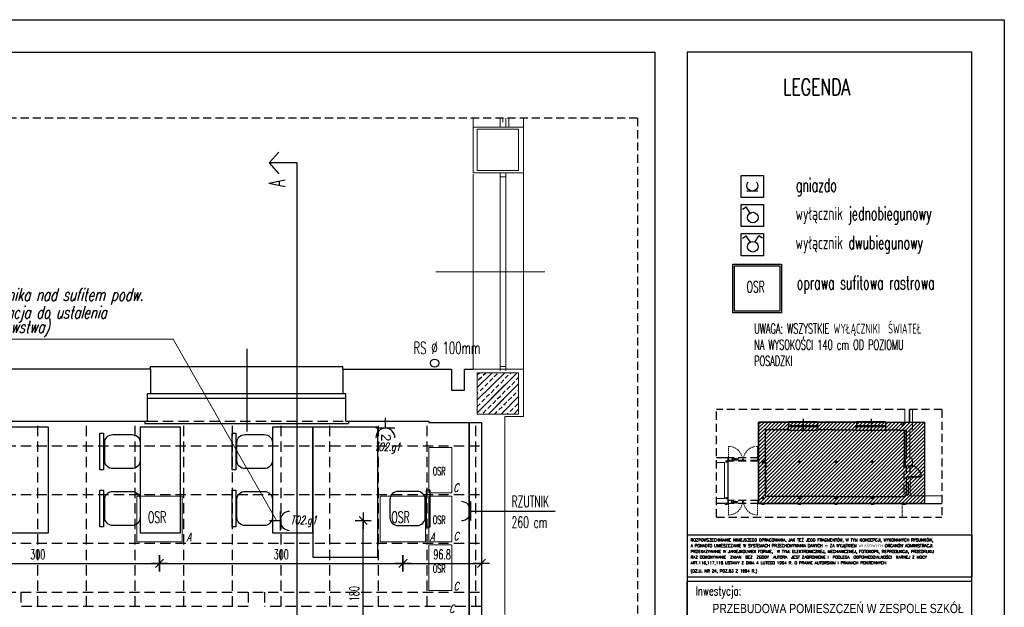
# Model space of a CAD drawing. Extents: x 678233 to 771511, y -128679 to -91169.
# Tile 55 of 62: x 765117 to 766330, y -96330 to -95607. Entities that reach past the tile are written whole.
import ezdxf
from ezdxf.enums import TextEntityAlignment as Align

# ---------------------------------------------------------------- set-up
doc = ezdxf.new("R2010")
doc.units = 0
doc.linetypes.add('DASHED', pattern=[0.75, 0.5, -0.25])
doc.linetypes.add('HIDDEN', pattern=[9.525, 6.35, -3.175])
doc.layers.get('0').update_dxf_attribs({"linetype": 'CONTINUOUS'})
doc.layers.get('Defpoints').update_dxf_attribs({"linetype": 'CONTINUOUS'})
doc.layers.add('06-EL-przyłacze', color=1, linetype='CONTINUOUS', lineweight=0)
doc.layers.add('06-gn_txt', color=4, linetype='CONTINUOUS', lineweight=0)
for name, color, linetype in [('1_WYBURZENIA', 40, 'CONTINUOUS'), ('33-RAMA', 2, 'CONTINUOUS'), ('CIENKIE', 251, 'CONTINUOUS'), ('DRZWI', 2, 'CONTINUOUS'), ('h', 8, 'CONTINUOUS'), ('hatch', 8, 'CONTINUOUS'), ('INS-ELE', 240, 'CONTINUOUS'), ('MEBLE', 4, 'CONTINUOUS'), ('OKNA', 4, 'CONTINUOUS'), ('PDF_686_ZS31_Felińskiego13_XRF_Parter$PR-ściany', 7, 'CONTINUOUS'), ('PDF_686_ZS31_Felińskiego13_XRF_Parter$SC-SLUPY', 7, 'CONTINUOUS'), ('PDF_686_ZS31_Felińskiego13_XRF_Parter$SCIANY', 7, 'CONTINUOUS'), ('PRZEKROJOWE', 7, 'CONTINUOUS'), ('PRZERYWANA', 9, 'DASHED'), ('ramka', 2, 'CONTINUOUS'), ('SUFITY', 3, 'CONTINUOUS'), ('tabelka', 2, 'CONTINUOUS'), ('WIDOKOWE', 2, 'CONTINUOUS'), ('WYMIAROWE', 1, 'CONTINUOUS')]:
    doc.layers.add(name, color=color, linetype=linetype)
for name, color, linetype, true_color in [('PDF_686_ZS31_Felińskiego13_XRF_Parter$IA_1_widok', 9, 'CONTINUOUS', 0x808080), ('PDF_686_ZS31_Felińskiego13_XRF_Parter$OKNA', 9, 'CONTINUOUS', 0x808080), ('PDF_686_ZS31_Felińskiego13_XRF_Parter$powzabudowy', 9, 'CONTINUOUS', 0x808080), ('PDF_686_ZS31_Felińskiego13_XRF_Parter$TEKST', 9, 'CONTINUOUS', 0x808080), ('PDF_686_ZS31_Felińskiego13_XRF_Parter$widok', 9, 'CONTINUOUS', 0x808080), ('PDF_686_ZS31_Felińskiego13_XRF_Parter$widoki', 9, 'CONTINUOUS', 0x808080)]:
    doc.layers.add(name, color=color, linetype=linetype, true_color=true_color)
doc.styles.add('06-EL-TXT', font='simplex.shx', dxfattribs={"width": 0.7, "oblique": 15, "height": 150})
doc.styles.add('ARIAL_CE', font='arial.ttf')
doc.styles.add('ROMANS', font='romans.shx', dxfattribs={"width": 0.6})
doc.styles.add('ROMANTS', font='ROMANS.shx', dxfattribs={"width": 0.6})
doc.styles.add('SIMPLEX', font='simplex.shx', dxfattribs={"height": 15})
doc.dimstyles.new('WYMIAR1', dxfattribs={"dimtxt": 5, "dimasz": 1.5, "dimexe": 1.25, "dimexo": 0.625, "dimgap": 0.7, "dimtad": 1, "dimdec": 1, "dimdsep": 46, "dimtxsty": 'Standard', "dimblk1": 'WYMIAR1', "dimblk2": 'WYMIAR1', "dimsah": 1, "dimcen": 2.5, "dimse1": 1, "dimse2": 1, "dimclrd": 256, "dimclrt": 2, "dimadec": 0, "dimazin": 0, "dimtfac": 1, "dimtdec": 1, "dimtofl": 0, "dimtmove": 0, "dimatfit": 3, "dimldrblk": 'WYMIAR1', "dimfxl": 1, "dimtolj": 1, "dimtzin": 0, "dimarcsym": 0})

# ---------------------------------------------------------------- blocks, each defined once
blk = doc.blocks.new('TABELKA NOWA 334')
at = {"layer": 'tabelka', "ltscale": 2}
for p, q in [((42790.4, -47472.2), (43615.4, -47472.2)), ((42790.4, -47472.2), (42790.4, -47593.6)), ((43615.4, -47472.2), (43615.4, -47593.6)), ((42790.4, -47593.6), (43615.4, -47593.6)), ((42790.4, -48703.2), (42790.4, -47607.4)), ((43615.4, -47607.4), (42790.4, -47607.4))]:
    blk.add_line(p, q, dxfattribs=at)
blk.add_lwpolyline([(42790.4, -49379.6), (43615.4, -49379.6), (43615.4, -47607.4), (42790.4, -47607.4)], close=True, dxfattribs=at)
at = {"layer": 'tabelka', "ltscale": 2, "style": 'ROMANS'}
for s, height, p in [('ROZPOWSZECHNIANIE NINIEJSZEGO OPRACOWANIA, JAK TEŻ JEGO FRAGMENTÓW, W TYM KONCEPCJI, WYKONANYCH RYSUNKÓW,', 8.2817, (42800.3, -47491.3)), ('A PONADTO UMIESZCZANIE W SYSTEMACH PRZECHOWYWANIA DANYCH - ZA WYJĄTKIEM WŁAŚCIWYCH ORGANÓW ADMINISTRACJI. ', 8.2817, (42800.3, -47507.8)), ('PRZEKAZYWANIE W JAKIEJKOLWIEK FORMIE,  W TYM: ELEKTRONICZNEJ, MECHANICZNEJ, FOTOKOPII, REPRODUKCJI, PRZEDRUKU', 8.2817, (42800.3, -47524.4)), ('ART.116,117,118 USTAWY Z DNIA 4 LUTEGO 1994 R. O PRAWIE AUTORSKIM I PRAWACH POKREWNYCH.', 8.282, (42800.3, -47557.5)), ('RAZ D0KONYWANIE  ZMIAN  BEZ  ZGODY  AUTORA  JEST ZABRONIONE I  PODLEGA  ODPOWIEDZIALNOŚCI  KARNEJ Z MOCY ', 8.2817, (42800.3, -47541)), ('(DZ.U. NR 24, POZ.83 Z 1994 R.)', 8.282, (42800.3, -47581.1))]:
    blk.add_text(s, height=height, rotation=359.9955, dxfattribs=at).set_placement(p)
at = {"layer": 'tabelka', "ltscale": 2, "style": 'ROMANS', "width": 0.7}
blk.add_text('Inwestycja:', height=26.174, dxfattribs=at).set_placement((42814.7, -47647.6))
at = {"layer": 'tabelka', "ltscale": 2, "style": 'ARIAL_CE', "width": 0.8}
for tag, height, p in [('Inwestycja 1', 26.8, (43591.7, -47698.9)), ('Inwestycja 2', 26.8, (43591.7, -47745.3)), ('Inwestycja 3', 26.8, (43591.7, -47791.7)), ('Inwestycja 4', 26.8, (43591.7, -47838.1)), ('INWESTOR 1', 26.8, (43591.7, -47947.8)), ('INWESTOR 2', 26.8, (43591.7, -47994.2)), ('INWESTOR 3', 26.8, (43591.7, -48040.6)), ('INWESTOR 4', 26.8, (43591.7, -48087.1)), ('Adres 1', 26.8, (43591.7, -48196.8)), ('Adres 2', 26.8, (43591.7, -48243.2)), ('Adres 3', 26.8, (43591.7, -48289.6)), ('Adres 4', 26.8, (43591.7, -48336)), ('TEMAT1', 25.9, (43585.8, -49053)), ('TEMAT2', 25.9, (43585.8, -49097.9)), ('TEMAT3', 25.9, (43585.8, -49142.8))]:
    blk.add_attdef(tag, text='', height=height, dxfattribs=at).set_placement(p, align=Align.RIGHT)
at = {"layer": 'tabelka', "ltscale": 2, "style": 'ROMANS', "width": 0.7, "flags": 4}
for tag, p in [('arch. wn. Piotr Kostrzewski', (42814.7, -48813.8)), ('arch. wn. Artur Lewandowski', (42814.7, -48886.5)), ('....', (42814.7, -48959.2))]:
    blk.add_attdef(tag, p, '', height=26.2, dxfattribs=at)
at = {"layer": 'tabelka', "ltscale": 2, "style": 'ARIAL_CE', "width": 0.8}
for tag, height, p in [('1:20', 45.9, (43218.4, -49216)), ('A 12', 61.2, (43585.8, -49292.7)), ('sierpień 2013', 30.6, (43218.4, -49325.1))]:
    blk.add_attdef(tag, text='', height=height, dxfattribs=at).set_placement(p, align=Align.MIDDLE_RIGHT)
blk = doc.blocks.new('WYMIAR1')
at = {"layer": 'WYMIAROWE'}
for p, q in [((0, 0), (-5, 0)), ((0, 5), (0, -5)), ((5, 0), (0, 0))]:
    blk.add_line(p, q, dxfattribs=at)
at = {"layer": 'WYMIAROWE', "color": 2}
blk.add_line((-2.5, -2.5), (2.5, 2.5), dxfattribs=at)
blk = doc.blocks.new('*D211')
at = {"layer": 'Defpoints', "color": 0, "transparency": 16777216}
for p in [(764988.8, -96249.3), (765288.8, -96249.3), (765288.8, -96276)]:
    blk.add_point(p, dxfattribs=at)
at = {"layer": 'WYMIAROWE', "color": 1, "lineweight": -2, "transparency": 16777216}
blk.add_line((764990.8, -96276), (765286.8, -96276), dxfattribs=at)
at = {"layer": 'WYMIAROWE', "color": 1, "lineweight": -2, "transparency": 16777216, "xscale": 2, "yscale": 2, "zscale": 2, "rotation": 180}
blk.add_blockref('WYMIAR1', (764988.8, -96276), dxfattribs=at)
at = {"layer": 'WYMIAROWE', "color": 1, "lineweight": -2, "transparency": 16777216, "xscale": 2, "yscale": 2, "zscale": 2}
blk.add_blockref('WYMIAR1', (765288.8, -96276), dxfattribs=at)
at = {"layer": 'WYMIAROWE', "color": 4, "transparency": 16777216, "insert": (765138.8, -96265), "char_height": 12, "attachment_point": 5, "style": 'ROMANTS'}
blk.add_mtext('\\A1;300', dxfattribs=at)
blk = doc.blocks.new('DOT1')
at = {"color": 1, "ltscale": 5}
for p, q in [((0, 33.36), (0, -33.36)), ((29.4, 0), (-47.89, 0))]:
    blk.add_line(p, q, dxfattribs=at)
at = {"color": 8, "ltscale": 5, "const_width": 7.48}
blk.add_lwpolyline([(-3.74, 0, 1), (3.74, 0, 1)], format="xyb", close=True, dxfattribs=at)
blk = doc.blocks.new('*D212')
at = {"layer": 'Defpoints', "color": 0, "transparency": 16777216}
for p in [(765288.8, -96249.3), (765588.8, -96249.3), (765588.8, -96276)]:
    blk.add_point(p, dxfattribs=at)
at = {"layer": 'WYMIAROWE', "color": 1, "lineweight": -2, "transparency": 16777216}
blk.add_line((765290.8, -96276), (765586.8, -96276), dxfattribs=at)
at = {"layer": 'WYMIAROWE', "color": 1, "lineweight": -2, "transparency": 16777216, "xscale": 2, "yscale": 2, "zscale": 2, "rotation": 180}
blk.add_blockref('WYMIAR1', (765288.8, -96276), dxfattribs=at)
at = {"layer": 'WYMIAROWE', "color": 1, "lineweight": -2, "transparency": 16777216, "xscale": 2, "yscale": 2, "zscale": 2}
blk.add_blockref('WYMIAR1', (765588.8, -96276), dxfattribs=at)
at = {"layer": 'WYMIAROWE', "color": 4, "transparency": 16777216, "insert": (765438.8, -96265), "char_height": 12, "attachment_point": 5, "style": 'ROMANTS'}
blk.add_mtext('\\A1;300', dxfattribs=at)
blk = doc.blocks.new('*D213')
at = {"layer": 'Defpoints', "color": 0, "transparency": 16777216}
for p in [(765588.8, -96249.3), (765685.5, -96251.3), (765685.5, -96276)]:
    blk.add_point(p, dxfattribs=at)
at = {"layer": 'WYMIAROWE', "color": 1, "lineweight": -2, "transparency": 16777216}
blk.add_line((765590.8, -96276), (765683.5, -96276), dxfattribs=at)
at = {"layer": 'WYMIAROWE', "color": 1, "lineweight": -2, "transparency": 16777216, "xscale": 2, "yscale": 2, "zscale": 2, "rotation": 180}
blk.add_blockref('WYMIAR1', (765588.8, -96276), dxfattribs=at)
at = {"layer": 'WYMIAROWE', "color": 1, "lineweight": -2, "transparency": 16777216, "xscale": 2, "yscale": 2, "zscale": 2}
blk.add_blockref('WYMIAR1', (765685.5, -96276), dxfattribs=at)
at = {"layer": 'WYMIAROWE', "color": 4, "transparency": 16777216, "insert": (765637.1, -96265), "char_height": 12, "attachment_point": 5, "style": 'ROMANTS'}
blk.add_mtext('\\A1;96.8', dxfattribs=at)
blk = doc.blocks.new('*D216')
at = {"layer": 'Defpoints', "color": 0, "transparency": 16777216}
for p in [(765529.8, -96223.3), (765539.8, -96223.3), (765529.8, -96403.3)]:
    blk.add_point(p, dxfattribs=at)
at = {"layer": 'WYMIAROWE', "color": 1, "lineweight": -2, "transparency": 16777216}
blk.add_line((765539.8, -96401.3), (765539.8, -96225.3), dxfattribs=at)
at = {"layer": 'WYMIAROWE', "color": 1, "lineweight": -2, "transparency": 16777216, "xscale": 2, "yscale": 2, "zscale": 2}
for p, rotation in [((765539.8, -96223.3), 90), ((765539.8, -96403.3), 270)]:
    blk.add_blockref('WYMIAR1', p, dxfattribs=dict(at, rotation=rotation))
at = {"layer": 'WYMIAROWE', "color": 4, "transparency": 16777216, "insert": (765528.8, -96313.3), "char_height": 12, "attachment_point": 5, "rotation": 90, "style": 'ROMANTS'}
blk.add_mtext('\\A1;180', dxfattribs=at)
blk = doc.blocks.new('gniazdo')
at = {"layer": 'INS-ELE'}
blk.add_line((4.9995, 0), (-4.9995, 0), dxfattribs=at)
at = {"layer": 'INS-ELE', "extrusion": (0, 0, -1)}
blk.add_ellipse((0, 4.9995), major_axis=(-3.5352, 3.5352), ratio=1, start_param=1.64821369, end_param=6.20576795, dxfattribs=at)

msp = doc.modelspace()

# ---------------------------------------------------------------- hatches: boundary and pattern name
at = {"layer": 'hatch'}
h = msp.add_hatch(dxfattribs=at)
h.set_pattern_fill('ANSI31', color=256)
h.set_pattern_definition([(45, (7124.8305, -1685), (-2.24506403, 2.24506403), [])])
h.paths.add_polyline_path([(766026.94, -96101.98), (766231.4, -96101.98), (766231.4, -96202.25), (766026.94, -96202.25)])

# ---------------------------------------------------------------- linework, layer by layer
at = {"layer": '06-EL-przyłacze', "color": 10}
for points in [[(765620.77, -96161.29), (765620.77, -96133.29), (765648.91, -96133.29), (765648.91, -96189.29), (765620.77, -96189.29)], [(765260.77, -96221.29), (765260.77, -96193.29), (765316.77, -96193.29), (765316.77, -96249.29), (765260.77, -96249.29)], [(765560.77, -96221.29), (765560.77, -96193.29), (765616.77, -96193.29), (765616.77, -96249.29), (765560.77, -96249.29)], [(765620.77, -96221.29), (765620.77, -96193.29), (765648.91, -96193.29), (765648.91, -96249.29), (765620.77, -96249.29)], [(765620.77, -96281.29), (765620.77, -96253.29), (765648.91, -96253.29), (765648.91, -96309.29), (765620.77, -96309.29)]]:
    msp.add_lwpolyline(points, close=True, dxfattribs=at)
at = {"layer": '06-gn_txt'}
for p, q in [((764980.55, -95999.98), (765305.44, -95999.98)), ((765305.44, -95999.98), (765432.93, -96223.31))]:
    msp.add_line(p, q, dxfattribs=at)
at = {"layer": '1_WYBURZENIA'}
msp.add_lwpolyline([(766026.94, -96101.98), (766231.4, -96101.98), (766231.4, -96202.25), (766026.94, -96202.25)], close=True, dxfattribs=at)
at = {"layer": 'Defpoints'}
for p, q in [((766064.29, -96101.98), (766064.29, -96106.48)), ((766099.84, -96101.98), (766099.84, -96106.48)), ((766100.4, -96111.58), (766100.4, -96106.48)), ((766147.84, -96101.98), (766147.84, -96106.48)), ((766183.39, -96101.98), (766183.39, -96106.48)), ((766183.95, -96111.58), (766183.95, -96106.48)), ((766205.89, -96105.88), (766205.89, -96101.98)), ((766205.89, -96101.98), (766207.47, -96101.98)), ((766209, -96155.75), (766216.76, -96155.75)), ((766211.25, -96176.3), (766211.25, -96192.13)), ((766211.25, -96192.13), (766207.35, -96192.13)), ((766207.35, -96192.13), (766207.35, -96193.55)), ((766137.2, -96193.55), (766174.94, -96193.55)), ((766206, -96193.55), (766207.35, -96193.55))]:
    msp.add_line(p, q, dxfattribs=at)
msp.add_lwpolyline([(764229.86, -95606.74), (766329.86, -95606.74), (766329.86, -97091.74), (764229.86, -97091.74)], close=True, dxfattribs=at)
at = {"layer": 'DRZWI'}
for p, q in [((766213.61, -96169.24), (766227.63, -96169.24)), ((766213.61, -96169.55), (766227.63, -96169.55))]:
    msp.add_line(p, q, dxfattribs=at)
msp.add_arc((766213.6, -96169.87), 14.03, 1.29788, 89.98961, dxfattribs=at)
at = {"layer": 'h'}
for points in [[(765680.43, -96043.82), (765682.97, -96041.28)], [(765680.43, -96059.52), (765698.67, -96041.28)], [(765680.43, -96074.79), (765714.37, -96041.28)], [(765680.43, -96043.82), (765682.97, -96041.28)], [(765680.43, -96059.52), (765698.67, -96041.28)], [(765680.43, -96074.79), (765714.37, -96041.28)], [(765680.43, -96090.49), (765729.64, -96041.28)], [(765681.7, -96050.19), (765685.94, -96046.37)], [(765681.7, -96050.19), (765685.94, -96046.37)], [(765687.64, -96044.25), (765691.03, -96041.28)], [(765687.64, -96044.25), (765691.03, -96041.28)], [(765701.22, -96046.37), (765705.03, -96042.55)], [(765701.22, -96046.37), (765705.03, -96042.55)], [(765714.79, -96048.06), (765718.61, -96044.25)], [(765720.73, -96042.55), (765722.01, -96041.28)], [(765728.37, -96050.19), (765731.34, -96047.22)], [(765680.43, -96090.49), (765714.52, -96056.4)], [(765689.76, -96057.82), (765693.58, -96054)], [(765689.76, -96057.82), (765693.58, -96054)], [(765694.43, -96092.19), (765731.34, -96054.85)], [(765695.28, -96052.31), (765699.52, -96048.06)], [(765695.28, -96052.31), (765699.52, -96048.06)], [(765703.34, -96059.94), (765707.16, -96056.13)], [(765703.34, -96059.94), (765707.16, -96056.13)], [(765709.28, -96054), (765713.1, -96050.19)], [(765709.28, -96054), (765713.1, -96050.19)], [(765716.91, -96062.06), (765720.73, -96057.82)], [(765722.85, -96056.13), (765726.67, -96052.31)], [(765680.43, -96067.16), (765681.7, -96065.88)], [(765680.43, -96067.16), (765681.7, -96065.88)], [(765683.82, -96063.76), (765687.64, -96059.94)], [(765683.82, -96063.76), (765687.64, -96059.94)], [(765691.46, -96071.4), (765695.28, -96067.58)], [(765691.46, -96071.4), (765695.28, -96067.58)], [(765694.43, -96092.19), (765714.52, -96071.87)], [(765697.4, -96065.88), (765701.22, -96062.06)], [(765697.4, -96065.88), (765701.22, -96062.06)], [(765705.03, -96073.52), (765709.28, -96069.7)], [(765705.03, -96073.52), (765709.28, -96069.7)], [(765709.7, -96092.19), (765731.34, -96070.55)], [(765710.97, -96067.58), (765714.79, -96063.76)], [(765710.97, -96067.58), (765714.79, -96063.76)], [(765718.61, -96075.64), (765722.85, -96071.4)], [(765724.55, -96069.7), (765728.37, -96065.88)], [(765730.49, -96063.76), (765731.34, -96062.91)], [(765680.43, -96082.85), (765683.82, -96079.46)], [(765680.43, -96082.85), (765683.82, -96079.46)], [(765685.94, -96077.34), (765689.76, -96073.52)], [(765685.94, -96077.34), (765689.76, -96073.52)], [(765693.58, -96085.4), (765697.4, -96081.16)], [(765693.58, -96085.4), (765697.4, -96081.16)], [(765699.52, -96079.46), (765703.34, -96075.64)], [(765699.52, -96079.46), (765703.34, -96075.64)], [(765707.16, -96087.1), (765710.97, -96083.28)], [(765707.16, -96087.1), (765710.97, -96083.28)], [(765713.1, -96081.16), (765716.91, -96077.34)], [(765713.1, -96081.16), (765714.52, -96079.73)], [(765726.67, -96083.28), (765730.49, -96079.46)], [(765687.64, -96090.91), (765691.46, -96087.1)], [(765687.64, -96090.91), (765691.46, -96087.1)], [(765702.07, -96092.19), (765705.03, -96089.22)], [(765702.07, -96092.19), (765705.03, -96089.22)], [(765709.7, -96092.19), (765714.52, -96087.37)], [(765717.76, -96092.19), (765718.61, -96090.91)], [(765720.73, -96089.22), (765724.55, -96085.4)], [(765725.4, -96092.19), (765731.34, -96086.25)]]:
    msp.add_lwpolyline(points, dxfattribs=at)
at = {"layer": 'INS-ELE'}
for p, q in [((766007.25, -95840.03), (766011.9, -95837.18)), ((766016.56, -95844.76), (766011.9, -95837.18)), ((766007.25, -95875.51), (766011.9, -95872.66)), ((766016.56, -95880.24), (766011.9, -95872.66)), ((766022.77, -95880.24), (766027.43, -95872.66)), ((766032.08, -95875.51), (766027.43, -95872.66)), ((765567.16, -96109.65), (765567.16, -96096.65)), ((765578.86, -96109.65), (765555.46, -96109.65)), ((765672.52, -96223.37), (765672.52, -96199.97)), ((765437.49, -96211.99), (765437.49, -96235.39)), ((765672.52, -96211.67), (765685.52, -96211.67)), ((765685.52, -96211.67), (765776.28, -96211.67)), ((765437.49, -96223.69), (765424.49, -96223.69))]:
    msp.add_line(p, q, dxfattribs=at)
for points in [[(766032.93, -95825.49), (766005.77, -95825.49), (766005.77, -95798.32), (766032.93, -95798.32)], [(766032.93, -95861.39), (766005.77, -95861.39), (766005.77, -95834.22), (766032.93, -95834.22)], [(766032.93, -95897.29), (766005.77, -95897.29), (766005.77, -95870.12), (766032.93, -95870.12)], [(765995.17, -95937.69), (765995.17, -95907.69), (766055.17, -95907.69), (766055.17, -95967.69), (765995.17, -95967.69)], [(765997.17, -95937.69), (765997.17, -95909.69), (766053.17, -95909.69), (766053.17, -95965.69), (765997.17, -95965.69)]]:
    msp.add_lwpolyline(points, close=True, dxfattribs=at)
for centre in [(766019.97, -95850.31), (766019.97, -95886.21)]:
    msp.add_circle(centre, 6.52, dxfattribs=at)
for centre, start, end in [((765567.16, -96121.35), 0, 180), ((765660.82, -96211.67), 270, 90), ((765449.19, -96223.69), 90, 270)]:
    msp.add_arc(centre, 11.7, start, end, dxfattribs=at)
at = {"layer": 'MEBLE', "color": 8, "linetype": 'HIDDEN'}
for p, q in [((766036.1, -96151.6), (766036.1, -96171.1)), ((766036.1, -96171.1), (766036.1, -96190.6))]:
    msp.add_line(p, q, dxfattribs=at)
at = {"layer": 'MEBLE', "color": 8}
for points in [[(765101.87, -96238.39), (765151.87, -96238.39), (765151.87, -96108.39), (765101.87, -96108.39)], [(765264.87, -96238.39), (765314.87, -96238.39), (765314.87, -96108.39), (765264.87, -96108.39)], [(765427.87, -96238.39), (765477.87, -96238.39), (765477.87, -96108.39), (765427.87, -96108.39)], [(765477.87, -96268.39), (765557.87, -96268.39), (765557.87, -96108.39), (765477.87, -96108.39)], [(765670.52, -96359.29), (765670.52, -96359.29), (765670.52, -96102.79), (765670.52, -96102.79)], [(765215.3, -96160.88), (765215.3, -96115.91), (765219.98, -96115.91), (765219.98, -96160.88)], [(765378.3, -96160.88), (765378.3, -96115.91), (765382.98, -96115.91), (765382.98, -96160.88)], [(765215.3, -96230.88), (765215.3, -96185.91), (765219.98, -96185.91), (765219.98, -96230.88)], [(765378.3, -96230.88), (765378.3, -96185.91), (765382.98, -96185.91), (765382.98, -96230.88)], [(765622.25, -96230.88), (765622.25, -96185.91), (765617.57, -96185.91), (765617.57, -96230.88)]]:
    msp.add_lwpolyline(points, close=True, dxfattribs=at)
for points in [[(765254.95, -96159.39), (765231.2, -96159.39, -0.4142136), (765221.27, -96149.47), (765221.27, -96127.32, -0.4142136), (765231.2, -96117.39), (765254.95, -96117.39, -0.4142136), (765264.87, -96127.32), (765264.87, -96149.47, -0.4142136)], [(765417.95, -96159.39), (765394.2, -96159.39, -0.4142136), (765384.27, -96149.47), (765384.27, -96127.32, -0.4142136), (765394.2, -96117.39), (765417.95, -96117.39, -0.4142136), (765427.87, -96127.32), (765427.87, -96149.47, -0.4142136)], [(765254.95, -96229.39), (765231.2, -96229.39, -0.4142136), (765221.27, -96219.47), (765221.27, -96197.32, -0.4142136), (765231.2, -96187.39), (765254.95, -96187.39, -0.4142136), (765264.87, -96197.32), (765264.87, -96219.47, -0.4142136)], [(765417.95, -96229.39), (765394.2, -96229.39, -0.4142136), (765384.27, -96219.47), (765384.27, -96197.32, -0.4142136), (765394.2, -96187.39), (765417.95, -96187.39, -0.4142136), (765427.87, -96197.32), (765427.87, -96219.47, -0.4142136)], [(765582.6, -96229.39), (765606.35, -96229.39, 0.4142136), (765616.28, -96219.47), (765616.28, -96197.32, 0.4142136), (765606.35, -96187.39), (765582.6, -96187.39, 0.4142136), (765572.68, -96197.32), (765572.68, -96219.47, 0.4142136)]]:
    msp.add_lwpolyline(points, format="xyb", close=True, dxfattribs=at)
at = {"layer": 'MEBLE'}
msp.add_lwpolyline([(766206.75, -96150.35), (766206.75, -96150.35), (766206.75, -96111.88), (766206.75, -96111.88)], close=True, dxfattribs=at)
at = {"layer": 'OKNA'}
for p, q in [((765396.27, -96011.7), (765396.27, -96113.47)), ((765274.02, -96066.79), (765518.52, -96066.79)), ((765274.02, -96072.79), (765518.52, -96072.79)), ((766063.73, -96106.48), (766100.4, -96106.48)), ((766063.73, -96107.38), (766100.4, -96107.38)), ((766082.06, -96098.21), (766082.06, -96113.48)), ((766147.28, -96106.48), (766183.95, -96106.48)), ((766147.28, -96107.38), (766183.95, -96107.38)), ((766165.61, -96098.21), (766165.61, -96113.48))]:
    msp.add_line(p, q, dxfattribs=at)
at = {"layer": 'PDF_686_ZS31_Felińskiego13_XRF_Parter$IA_1_widok', "lineweight": 0}
for points in [[(765737.28, -95741.56), (765737.28, -95727.83)], [(765737.28, -96039.15), (765737.28, -95795.21)], [(766216.76, -96102.33), (766216.76, -96086.74)]]:
    msp.add_lwpolyline(points, dxfattribs=at)
at = {"layer": 'PDF_686_ZS31_Felińskiego13_XRF_Parter$OKNA', "lineweight": 0}
for points in [[(765708.43, -95727.83), (765708.43, -95739.2)], [(765715.64, -95727.83), (765715.64, -95739.2)], [(765719.46, -95727.83), (765719.46, -95739.2)], [(765708.43, -96039.15), (765708.43, -95795.21)], [(765708.43, -95800.3), (765715.64, -95800.3)], [(765715.64, -96039.15), (765715.64, -95795.21)], [(765708.43, -96036.54), (765708.43, -95848.29)], [(765715.64, -96039.15), (765715.64, -95848.29)], [(765629.52, -95917.18), (765763.85, -95917.18)], [(765737.28, -95917.18), (765740.25, -95917.18)], [(765708.43, -96033.64), (765715.64, -96033.64)], [(766212.44, -96101.94), (766212.44, -96086.74)], [(766212.44, -96102.33), (766212.44, -96086.74)], [(766213.52, -96102.33), (766213.52, -96086.74)], [(766213.52, -96102.33), (766213.52, -96086.74)], [(766212.44, -96101.5), (766213.52, -96101.5)]]:
    msp.add_lwpolyline(points, dxfattribs=at)
at = {"layer": 'PDF_686_ZS31_Felińskiego13_XRF_Parter$powzabudowy', "lineweight": 0}
for points in [[(766204.04, -96204.09), (766204.04, -96202.24)], [(766204.04, -96208.54), (766204.04, -96206.76)], [(766204.04, -96213.06), (766204.04, -96211.28)], [(766204.04, -96217.58), (766204.04, -96215.8)]]:
    msp.add_lwpolyline(points, dxfattribs=at)
at = {"layer": 'PDF_686_ZS31_Felińskiego13_XRF_Parter$PR-ściany', "lineweight": 13}
msp.add_lwpolyline([(765975.14, -96152.02), (765980.86, -96152.02)], dxfattribs=at)
at = {"layer": 'PDF_686_ZS31_Felińskiego13_XRF_Parter$SC-SLUPY', "lineweight": 13}
for p, q in [((765675.34, -96036.79), (765737.28, -96036.79)), ((766207.47, -96101.98), (766216.76, -96101.98))]:
    msp.add_line(p, q, dxfattribs=at)
for points in [[(765680.43, -95741.32), (765731.34, -95741.32), (765731.34, -95792.24), (765680.43, -95792.24)], [(765680.43, -96041.28), (765731.34, -96041.28), (765731.34, -96092.19), (765680.43, -96092.19)]]:
    msp.add_lwpolyline(points, close=True, dxfattribs=at)
msp.add_lwpolyline([(765714.52, -96092.19), (765680.43, -96092.19), (765680.43, -96041.28), (765714.52, -96041.28)], dxfattribs=at)
at = {"layer": 'PDF_686_ZS31_Felińskiego13_XRF_Parter$SCIANY', "lineweight": 13}
for p, q in [((765737.28, -96095.16), (765737.28, -96036.79)), ((765714.37, -96339.11), (765714.37, -96095.16)), ((765714.37, -96095.16), (765737.28, -96095.16)), ((766216.76, -96110.73), (766216.76, -96101.98)), ((766213.33, -96147.32), (766213.33, -96110.73)), ((766213.33, -96110.73), (766216.76, -96110.73)), ((765980.86, -96152.02), (765985.25, -96152.02)), ((765985.25, -96152.02), (765985.25, -96196.05)), ((766216.76, -96147.32), (766213.33, -96147.32)), ((766216.76, -96155.75), (766216.76, -96147.32)), ((766213.65, -96192.95), (766213.65, -96169.55)), ((766252.82, -96192.95), (766213.65, -96192.95)), ((765985.25, -96196.05), (765975.14, -96196.05))]:
    msp.add_line(p, q, dxfattribs=at)
for points in [[(765675.34, -95795.21), (765737.28, -95795.21), (765737.28, -95739.2), (765675.34, -95739.2)], [(765986.78, -96149.98), (765988.31, -96149.98), (765988.31, -96151.44), (765986.78, -96151.44)], [(765986.78, -96196.63), (765988.31, -96196.63), (765988.31, -96195.1), (765986.78, -96195.1)]]:
    msp.add_lwpolyline(points, close=True, dxfattribs=at)
at = {"layer": 'PDF_686_ZS31_Felińskiego13_XRF_Parter$TEKST', "lineweight": 0}
msp.add_line((765998.29, -96199.92), (765999.3, -96199.92), dxfattribs=at)
for points in [[(765994.45, -96146.19), (765994.45, -96148.92)], [(765995.46, -96147.08), (765994.45, -96148.41)], [(765994.83, -96148.39), (765995.59, -96149.41)], [(765996.16, -96147.08), (765996.16, -96148.92)], [(765996.16, -96147.9), (765996.29, -96147.46), (765996.48, -96147.2), (765996.67, -96147.08), (765996.99, -96147.08)], [(765998.65, -96147.46), (765998.45, -96147.2), (765998.26, -96147.08), (765997.95, -96147.08), (765997.75, -96147.2), (765997.5, -96147.46), (765997.44, -96147.9), (765997.44, -96148.16), (765997.5, -96148.54), (765997.75, -96148.79), (765997.95, -96148.92), (765998.26, -96148.92), (765998.45, -96148.79), (765998.65, -96148.54)], [(765998.65, -96147.08), (765998.65, -96148.92)], [(765999.28, -96147.08), (765999.98, -96147.08)], [(765999.6, -96146.19), (765999.6, -96148.41), (765999.66, -96148.79), (765999.85, -96148.92), (766000.11, -96148.92)], [(766001.83, -96147.46), (766001.64, -96147.2), (766001.45, -96147.08), (766001.13, -96147.08), (766000.94, -96147.2), (766000.68, -96147.46), (766000.62, -96147.9), (766000.62, -96148.16), (766000.68, -96148.54), (766000.94, -96148.79), (766001.13, -96148.92), (766001.45, -96148.92), (766001.64, -96148.79), (766001.83, -96148.54)], [(766001.83, -96147.08), (766001.83, -96148.92)], [(765993.49, -96198.99), (765993.49, -96201.73)], [(765994.51, -96199.88), (765993.49, -96201.22)], [(765993.87, -96200.71), (765994.63, -96201.73)], [(765995.21, -96199.88), (765995.21, -96201.73)], [(765995.21, -96200.71), (765995.33, -96200.27), (765995.52, -96200.01), (765995.71, -96199.88), (765996.03, -96199.88)], [(765997.69, -96200.27), (765997.5, -96200.01), (765997.31, -96199.88), (765996.99, -96199.88), (765996.8, -96200.01), (765996.54, -96200.27), (765996.48, -96200.71), (765996.48, -96200.97), (765996.54, -96201.35), (765996.8, -96201.6), (765996.99, -96201.73), (765997.31, -96201.73), (765997.5, -96201.6), (765997.69, -96201.35)], [(765997.69, -96199.88), (765997.69, -96201.73)], [(765998.64, -96198.99), (765998.64, -96201.22), (765998.71, -96201.6), (765998.9, -96201.73), (765999.15, -96201.73)], [(766000.87, -96200.27), (766000.68, -96200.01), (766000.49, -96199.88), (766000.17, -96199.88), (765999.98, -96200.01), (765999.72, -96200.27), (765999.66, -96200.71), (765999.66, -96200.97), (765999.72, -96201.35), (765999.98, -96201.6), (766000.17, -96201.73), (766000.49, -96201.73), (766000.68, -96201.6), (766000.87, -96201.35)], [(766000.87, -96199.88), (766000.87, -96201.73)]]:
    msp.add_lwpolyline(points, dxfattribs=at)
at = {"layer": 'PDF_686_ZS31_Felińskiego13_XRF_Parter$widok', "lineweight": 0}
for points in [[(765991.94, -96132.11), (765989.96, -96131.98), (765989.96, -96133.13)], [(765994.42, -96132.55), (765994.1, -96132.49), (765992.76, -96132.23)], [(766020.96, -96132.55), (766021.27, -96132.49), (766022.61, -96132.23)], [(766023.71, -96132.11), (766025.68, -96131.98), (766025.68, -96133.13)], [(765989.96, -96133.95), (765989.96, -96135.61)], [(765989.96, -96136.44), (765989.96, -96138.09)], [(765989.96, -96138.92), (765989.96, -96140.57)], [(765989.96, -96141.4), (765989.96, -96143.05)], [(765989.96, -96143.88), (765989.96, -96145.47)], [(765996.71, -96133.38), (765996.07, -96133.06), (765995.18, -96132.81)], [(765998.94, -96134.53), (765997.98, -96133.95), (765997.47, -96133.7)], [(766000.91, -96135.93), (765999.76, -96135.04), (765999.64, -96134.91)], [(766002.76, -96137.64), (766001.55, -96136.44)], [(766004.28, -96139.55), (766004.16, -96139.43), (766003.26, -96138.28)], [(766005.49, -96141.72), (766005.24, -96141.21), (766004.66, -96140.25)], [(766006.38, -96144.01), (766006.13, -96143.12), (766005.81, -96142.48)], [(766006.96, -96146.43), (766006.7, -96145.09), (766006.64, -96144.77)], [(766008.42, -96146.43), (766008.67, -96145.09), (766008.74, -96144.77)], [(766008.99, -96144.01), (766009.25, -96143.12), (766009.57, -96142.48)], [(766009.88, -96141.72), (766010.14, -96141.21), (766010.71, -96140.25)], [(766011.09, -96139.55), (766011.22, -96139.43), (766012.11, -96138.28)], [(766012.62, -96137.64), (766013.83, -96136.44)], [(766014.47, -96135.93), (766015.61, -96135.04), (766015.74, -96134.91)], [(766016.44, -96134.53), (766017.39, -96133.95), (766017.9, -96133.7)], [(766018.67, -96133.38), (766019.3, -96133.06), (766020.19, -96132.81)], [(766025.68, -96133.95), (766025.68, -96135.61)], [(766025.68, -96136.44), (766025.68, -96138.09)], [(766025.68, -96138.92), (766025.68, -96140.57)], [(766025.68, -96141.4), (766025.68, -96143.05)], [(766025.68, -96143.88), (766025.68, -96145.47)], [(765989.96, -96148.78), (765989.96, -96149.99), (765989.2, -96149.99)], [(765989.96, -96149.23), (765989.2, -96149.23)], [(765989.96, -96146.3), (765989.96, -96147.95)], [(766007.21, -96149.23), (766007.08, -96147.25)], [(766008.16, -96149.23), (766008.29, -96147.25)], [(766025.66, -96146.3), (766025.66, -96147.95)], [(766025.66, -96148.78), (766025.66, -96149.99), (766026.43, -96149.99)], [(765989.96, -96199.65), (765989.96, -96198.5), (765989.2, -96198.5)], [(765989.96, -96198.5), (765989.2, -96198.5)], [(765989.96, -96202.13), (765989.96, -96200.47)], [(765989.96, -96204.61), (765989.96, -96202.96)], [(765989.96, -96207.09), (765989.96, -96205.44)], [(766006.38, -96204.42), (766006.13, -96205.37), (766005.81, -96206.01)], [(766006.96, -96202.06), (766006.7, -96203.34), (766006.64, -96203.66)], [(766007.21, -96199.26), (766007.08, -96201.24)], [(766008.55, -96199.26), (766008.67, -96201.24)], [(766008.8, -96202.06), (766009.06, -96203.34), (766009.12, -96203.66)], [(766009.37, -96204.42), (766009.63, -96205.37), (766009.95, -96206.01)], [(766026.94, -96198.5), (766025.6, -96198.5)], [(766025.79, -96199.65), (766025.79, -96198.5), (766026.56, -96198.5)], [(766025.79, -96202.13), (766025.79, -96200.47)], [(766025.79, -96204.61), (766025.79, -96202.96)], [(766025.79, -96207.09), (766025.79, -96205.44)], [(766026.94, -96198.5), (766025.92, -96198.5)], [(766026.94, -96199.26), (766025.92, -96199.26)], [(766204.04, -96202.43), (766204.04, -96204.09)], [(766204.04, -96204.92), (766204.04, -96206.57)], [(765989.96, -96209.57), (765989.96, -96207.92)], [(765989.96, -96211.99), (765989.96, -96210.4)], [(765989.96, -96214.47), (765989.96, -96212.82)], [(765991.94, -96216.38), (765989.96, -96216.51), (765989.96, -96215.3)], [(765994.42, -96215.87), (765994.1, -96216), (765992.76, -96216.26)], [(765996.71, -96215.11), (765996.07, -96215.37), (765995.18, -96215.62)], [(765998.94, -96213.97), (765997.98, -96214.54), (765997.47, -96214.73)], [(766000.91, -96212.5), (765999.76, -96213.46), (765999.64, -96213.52)], [(766002.76, -96210.85), (766001.55, -96211.99)], [(766004.28, -96208.87), (766004.16, -96209.07), (766003.26, -96210.21)], [(766005.49, -96206.71), (766005.24, -96207.28), (766004.66, -96208.17)], [(766010.26, -96206.71), (766010.52, -96207.28), (766011.09, -96208.17)], [(766011.47, -96208.87), (766011.6, -96209.07), (766012.49, -96210.21)], [(766013, -96210.85), (766014.21, -96211.99)], [(766014.85, -96212.5), (766015.99, -96213.46), (766016.12, -96213.52)], [(766016.82, -96213.97), (766017.77, -96214.54), (766018.28, -96214.73)], [(766019.05, -96215.11), (766019.68, -96215.37), (766020.57, -96215.62)], [(766021.34, -96215.87), (766021.66, -96216), (766022.99, -96216.26)], [(766023.82, -96216.38), (766025.79, -96216.51), (766025.79, -96215.3)], [(766025.79, -96209.57), (766025.79, -96207.92)], [(766025.79, -96211.99), (766025.79, -96210.4)], [(766025.79, -96214.47), (766025.79, -96212.82)], [(766204.04, -96207.4), (766204.04, -96209.05)], [(766204.04, -96209.88), (766204.04, -96211.53)], [(766204.04, -96212.36), (766204.04, -96214.02)], [(766204.04, -96214.84), (766204.04, -96216.5)], [(766204.04, -96217.33), (766204.04, -96218.98)]]:
    msp.add_lwpolyline(points, dxfattribs=at)
at = {"layer": 'PDF_686_ZS31_Felińskiego13_XRF_Parter$widoki', "lineweight": 0}
for points in [[(765675.34, -95739.44), (765675.34, -95727.83)], [(765711.82, -95727.83), (765711.82, -95732.84)], [(765675.34, -96037.03), (765675.34, -95796.9)], [(765675.34, -96036.54), (765675.34, -95848.29)], [(766207.47, -96101.94), (766207.47, -96086.74)], [(766207.47, -96102.01), (766207.47, -96086.74)]]:
    msp.add_lwpolyline(points, dxfattribs=at)
at = {"layer": 'PRZEKROJOWE'}
for p, q in [((765424.11, -95783.01), (765435.85, -95769.65)), ((765458.43, -95783.01), (765424.11, -95783.01)), ((765424.11, -95783.01), (765435.85, -95796.38)), ((765458.43, -95812.11), (765458.43, -95783.01)), ((765277.77, -96036.79), (764957.77, -96036.79)), ((765277.77, -96036.79), (765277.77, -96066.79)), ((765514.77, -96036.79), (765514.77, -96066.79)), ((765514.77, -96036.79), (765648.77, -96036.79)), ((765648.77, -96036.79), (765648.77, -96062.79)), ((765664.77, -96062.79), (765664.77, -96036.79)), ((765664.77, -96036.79), (765675.34, -96036.79)), ((765274.02, -96100.79), (765274.02, -96066.79)), ((765518.52, -96100.79), (765518.52, -96066.79)), ((765648.77, -96062.79), (765664.77, -96062.79)), ((765082.02, -96100.79), (765274.02, -96100.79)), ((765518.52, -96100.79), (765620.52, -96100.79)), ((765620.52, -96100.79), (765620.52, -96102.79)), ((765620.52, -96102.79), (765685.52, -96102.79)), ((765685.52, -96102.79), (765685.52, -96341.23)), ((766064.29, -96101.98), (766026.94, -96101.98)), ((766026.94, -96101.98), (766026.94, -96202.25)), ((766063.73, -96111.58), (766063.73, -96106.48)), ((766147.84, -96101.98), (766099.84, -96101.98)), ((766147.28, -96111.58), (766147.28, -96106.48)), ((766183.39, -96101.98), (766203.49, -96101.98)), ((766203.49, -96101.98), (766203.49, -96105.88)), ((766203.49, -96105.88), (766205.89, -96105.88)), ((766035.3, -96111.58), (766035.3, -96149.75)), ((766063.73, -96111.58), (766035.3, -96111.58)), ((766118.48, -96111.58), (766100.4, -96111.58)), ((766118.48, -96111.58), (766147.28, -96111.58)), ((766183.95, -96111.58), (766199.25, -96111.58)), ((766199.25, -96111.58), (766199.25, -96111.88)), ((766199.25, -96111.88), (766209, -96111.88)), ((766209, -96111.88), (766209, -96146.98)), ((765989.07, -96146.23), (765975.14, -96146.23)), ((765989.07, -96146.23), (765989.07, -96202.25)), ((766033.5, -96152.6), (766031.25, -96152.6)), ((766035.3, -96149.75), (766033.5, -96149.75)), ((766033.5, -96149.75), (766033.5, -96152.6)), ((766035.3, -96149.75), (766035.3, -96193.55)), ((766207.5, -96146.98), (766207.5, -96152)), ((766207.5, -96152), (766207.5, -96155.75)), ((766207.5, -96155.75), (766209, -96155.75)), ((766209, -96169.55), (766213.65, -96169.55)), ((766209, -96169.55), (766209, -96176.3)), ((766209, -96176.3), (766211.25, -96176.3)), ((765989.07, -96202.25), (765975.14, -96202.25)), ((766026.94, -96202.25), (766213.35, -96202.25)), ((766026.94, -96202.25), (766252.82, -96202.25)), ((766118.48, -96193.55), (766035.3, -96193.55)), ((766118.48, -96193.55), (766207.35, -96193.55)), ((766168.95, -96194.3), (766168.88, -96194.3))]:
    msp.add_line(p, q, dxfattribs=at)
for points in [[(766031.78, -96150.35), (766033.43, -96150.35), (766033.43, -96152), (766031.78, -96152)], [(766076.7, -96150.35), (766078.35, -96150.35), (766078.35, -96152), (766076.7, -96152)], [(766121.63, -96150.35), (766123.28, -96150.35), (766123.28, -96152), (766121.63, -96152)], [(766121.63, -96150.35), (766123.28, -96150.35), (766123.28, -96152), (766121.63, -96152)], [(766166.63, -96150.35), (766168.28, -96150.35), (766168.28, -96152), (766166.63, -96152)], [(766206, -96150.35), (766207.5, -96150.35), (766207.5, -96152), (766206, -96152)], [(766031.78, -96194.98), (766033.43, -96194.98), (766033.43, -96196.63), (766031.78, -96196.63)], [(766076.7, -96194.98), (766078.35, -96194.98), (766078.35, -96196.63), (766076.7, -96196.63)], [(766121.63, -96194.98), (766123.28, -96194.98), (766123.28, -96196.63), (766121.63, -96196.63)], [(766166.63, -96194.98), (766168.28, -96194.98), (766168.28, -96196.63), (766166.63, -96196.63)]]:
    msp.add_lwpolyline(points, close=True, dxfattribs=at)
msp.add_circle((765627.82, -96029.53), 5, dxfattribs=at)
at = {"layer": 'PRZERYWANA', "ltscale": 20}
for p, q in [((765877.65, -95727.83), (764376.43, -95727.83)), ((765877.65, -95727.83), (765877.65, -96879.2)), ((766252.82, -96086.74), (765975.14, -96086.74)), ((765975.14, -96219.16), (765975.14, -96086.74)), ((766252.82, -96086.74), (766252.82, -96219.16)), ((766026.94, -96146.23), (765988.69, -96146.23)), ((766026.94, -96149.23), (765988.69, -96149.23)), ((766026.94, -96149.99), (765988.69, -96149.99)), ((766206, -96148.81), (766206, -96193.55)), ((766209, -96155.75), (766209, -96169.55)), ((766213.61, -96155.75), (766213.61, -96169.55)), ((766026.94, -96198.5), (765988.82, -96198.5)), ((766026.94, -96202.25), (765988.82, -96202.25)), ((766026.94, -96198.5), (766018.43, -96198.5)), ((765975.14, -96219.16), (766252.82, -96219.16))]:
    msp.add_line(p, q, dxfattribs=at)
for points in [[(765985.83, -96202.25), (765985.83, -96203.3), (765988.83, -96203.3), (765988.83, -96203.3), (765988.83, -96202.25)], [(766030.95, -96202.25), (766030.95, -96203.3), (766033.95, -96203.3), (766033.95, -96203.3), (766033.95, -96202.25)], [(766075.95, -96202.25), (766075.95, -96203.3), (766078.95, -96203.3), (766078.95, -96203.3), (766078.95, -96202.25)], [(766120.95, -96202.25), (766120.95, -96203.3), (766123.95, -96203.3), (766123.95, -96203.3), (766123.95, -96202.25)], [(766165.95, -96202.25), (766165.95, -96203.3), (766168.95, -96203.3), (766168.95, -96203.3), (766168.95, -96202.25)], [(766205.33, -96202.25), (766205.33, -96203.3), (766208.33, -96203.3), (766208.33, -96203.3), (766208.33, -96202.25)]]:
    msp.add_lwpolyline(points, dxfattribs=at)
at = {"layer": 'SUFITY', "color": 9, "linetype": 'HIDDEN', "ltscale": 2}
for p, q in [((765138.77, -96329.04), (765138.77, -96100.79)), ((765198.77, -96329.04), (765198.77, -96100.79)), ((765258.77, -96329.04), (765258.77, -96100.79)), ((765274.02, -96100.79), (765518.52, -96100.79)), ((765318.77, -96329.04), (765318.77, -96100.79)), ((765378.77, -96329.04), (765378.77, -96100.79)), ((765438.77, -96329.04), (765438.77, -96100.79)), ((765498.77, -96329.04), (765498.77, -96100.79)), ((765558.77, -96329.04), (765558.77, -96100.79)), ((765618.77, -96329.04), (765618.77, -96100.79)), ((765678.77, -96329.04), (765678.77, -96100.79)), ((764527.52, -96131.29), (765685.52, -96131.29)), ((764527.52, -96191.29), (765685.52, -96191.29)), ((764527.52, -96251.29), (765685.52, -96251.29)), ((764527.52, -96311.29), (765685.52, -96311.29)), ((765118.02, -96311.29), (765118.02, -96329.04)), ((765398.02, -96311.29), (765398.02, -96329.04)), ((765418.02, -96311.29), (765418.02, -96329.04)), ((765398.02, -96329.04), (765117.02, -96329.04)), ((765685.52, -96329.04), (765418.02, -96329.04))]:
    msp.add_line(p, q, dxfattribs=at)
at = {"layer": 'tabelka'}
for points in [[(764322.71, -95646.74), (765899.15, -95646.74), (765899.15, -97051.74), (764322.71, -97051.74)], [(765939.15, -97051.74), (766289.86, -97051.74), (766289.86, -95646.74), (765939.15, -95646.74)]]:
    msp.add_lwpolyline(points, close=True, dxfattribs=at)
at = {"layer": 'WIDOKOWE'}
for p, q in [((765277.77, -96033.79), (765514.77, -96033.79)), ((765277.77, -96036.79), (765277.77, -96033.79)), ((765514.77, -96036.79), (765514.77, -96033.79)), ((765270.91, -96100.79), (765270.91, -96103.79)), ((765270.91, -96103.89), (765521.52, -96103.89)), ((765521.52, -96100.79), (765521.52, -96103.79)), ((766064.29, -96101.53), (766099.84, -96101.53)), ((766064.29, -96101.98), (766064.29, -96101.53)), ((766099.84, -96101.98), (766099.84, -96101.53)), ((766147.84, -96101.53), (766183.39, -96101.53)), ((766147.84, -96101.98), (766147.84, -96101.53)), ((766183.39, -96101.98), (766183.39, -96101.53)), ((766063.26, -96111.58), (766063.26, -96112.03)), ((766063.26, -96112.03), (766100.85, -96112.03)), ((766100.85, -96111.58), (766100.85, -96112.03)), ((766146.81, -96111.58), (766146.81, -96112.03)), ((766146.81, -96112.03), (766184.4, -96112.03)), ((766184.4, -96111.58), (766184.4, -96112.03)), ((766209, -96176.3), (766209, -96192.13))]:
    msp.add_line(p, q, dxfattribs=at)
at = {"layer": 'WYMIAROWE'}
msp.add_line((765458.43, -96767.64), (765458.43, -95812.11), dxfattribs=at)

# ---------------------------------------------------------------- block references
at = {"layer": 'INS-ELE', "xscale": 1.358279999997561, "yscale": 1.358279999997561, "zscale": 1.358279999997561}
msp.add_blockref('gniazdo', (766019.35, -95817.63), dxfattribs=at)
at = {"layer": 'ramka'}
ref = msp.add_blockref('TABELKA NOWA 334', (747748.86, -76060.39), dxfattribs=dict(at, xscale=0.425101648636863, yscale=0.425101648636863, zscale=0.425101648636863))
ref.add_attrib('Inwestycja 1', 'PRZEBUDOWA POMIESZCZEŃ W ZESPOLE SZKÓŁ', dxfattribs={"layer": 'tabelka', "ltscale": 2, "height": 11.3822, "style": 'ARIAL_CE', "width": 0.8}).set_placement((766279.77, -96337.26), align=Align.RIGHT)

# ---------------------------------------------------------------- texts
at = {"layer": '06-EL-przyłacze', "color": 10, "linetype": 'Continuous', "style": 'ARIAL_CE'}
msp.add_text('2', height=12, rotation=270, dxfattribs=at).set_placement((765567.92, -96121.27), align=Align.MIDDLE_CENTER)
at = {"layer": '06-gn_txt', "style": '06-EL-TXT', "oblique": 15, "width": 0.7}
for s, height, p in [('gniazdo do rzutnika nad sufitem podw.', 15, (764988.11, -95952.73)), ('(dokładna lokalizacja do ustalenia', 15, (764985.47, -95974.53)), ('w trakcie wykonawstwa)', 15, (764983.48, -95992.36)), ('TO2.g1', 10, (765553.71, -96137.59)), ('C', 10, (765650.86, -96187.86)), ('TO2.g1', 10, (765450.42, -96227.65)), ('A', 10, (765322.31, -96248.57)), ('A', 10, (765622.24, -96248.42)), ('C', 10, (765651.19, -96247.41)), ('C', 10, (765651.19, -96309.05)), ('C', 10, (765645.76, -96337.06))]:
    msp.add_text(s, height=height, dxfattribs=at).set_placement(p)
at = {"layer": '33-RAMA', "color": 3, "style": 'SIMPLEX', "width": 0.7}
msp.add_text('LEGENDA', height=20.171, dxfattribs=at).set_placement((766098.66, -95699.73), align=Align.CENTER)
at = {"layer": 'CIENKIE', "style": 'SIMPLEX', "width": 0.6}
for s, height, p in [('gniazdo ', 16.299, (766073.09, -95818.52)), ('wyłącznik jednobiegunowy', 16.2994, (766072.59, -95853.39)), ('wyłącznik dwubiegunowy', 16.2994, (766072.59, -95889.29)), ('oprawa sufitowa rastrowa', 16.2994, (766074.24, -95938.72)), ('UWAGA: WSZYSTKIE WYŁĄCZNIKI  ŚWIATEŁ', 12.2245, (766021.59, -95993.09)), ('NA WYSOKOŚCI 140 cm OD POZIOMU', 12.2245, (766021.59, -96013)), ('POSADZKI', 12.225, (766021.59, -96032.92))]:
    msp.add_text(s, height=height, dxfattribs=at).set_placement(p)
at = {"layer": 'INS-ELE', "style": 'ROMANS', "width": 0.6}
for s, height, p in [('OSR', 13.872, (766012.19, -95942.5)), ('OSR', 9.71, (765625.63, -96167.31)), ('RZUTNIK', 13.872, (765722.64, -96206.86)), ('OSR', 13.872, (765274.59, -96226.1)), ('OSR', 13.872, (765574.59, -96226.1)), ('OSR', 9.71, (765625.63, -96227.31)), ('260 cm', 13.872, (765722.64, -96232.35)), ('OSR', 9.71, (765625.63, -96287.31))]:
    msp.add_text(s, height=height, dxfattribs=at).set_placement(p)
at = {"layer": 'PRZEKROJOWE', "style": 'ROMANTS', "width": 0.6}
msp.add_text('A', height=20.05, rotation=90, dxfattribs=at).set_placement((765443.53, -95812.43))
at = {"layer": 'PRZERYWANA', "ltscale": 20, "style": 'ROMANTS', "width": 0.6}
msp.add_text('RS %%C 100mm', height=15.0341, dxfattribs=at).set_placement((765601.81, -96018.22))

# ---------------------------------------------------------------- dimensions: what is measured, and where the dimension line sits
at = {"layer": 'WYMIAROWE'}
dim = msp.add_linear_dim(base=(765539.82, -96223.29), p1=(765529.82, -96403.29), p2=(765529.82, -96223.29), angle=90, dimstyle='WYMIAR1', override={"dimtxt": 12, "dimasz": 2, "dimexe": 7, "dimexo": 5, "dimgap": 5, "dimzin": 12, "dimtxsty": 'ROMANTS', "dimcen": 0, "dimclrd": 1, "dimclrt": 4, "dimtfac": 0.005, "dimtix": 1, "dimldrblk": 'DOT1', "dimtzin": 12}, dxfattribs=at)
dim.commit()
dim.dimension.update_dxf_attribs({"geometry": '*D216', "text_midpoint": (765528.82, -96313.29)})
for base, p1, p2, picture, middle in [((765288.77, -96276.03), (764988.77, -96249.29), (765288.77, -96249.29), '*D211', (765138.77, -96265.03)), ((765588.77, -96276.03), (765288.77, -96249.29), (765588.77, -96249.29), '*D212', (765438.77, -96265.03)), ((765685.51888192, -96276.02613468), (765588.76888192, -96249.29375707), (765685.51888192, -96251.29375707), '*D213', (765637.14388192, -96265.02613468))]:
    dim = msp.add_linear_dim(base=base, p1=p1, p2=p2, dimstyle='WYMIAR1', override={"dimtxt": 12, "dimasz": 2, "dimexe": 7, "dimexo": 5, "dimgap": 5, "dimzin": 12, "dimtxsty": 'ROMANTS', "dimcen": 0, "dimclrd": 1, "dimclrt": 4, "dimtfac": 0.005, "dimtix": 1, "dimldrblk": 'DOT1', "dimtzin": 12}, dxfattribs=at)
    dim.commit()
    dim.dimension.update_dxf_attribs({"geometry": picture, "text_midpoint": middle})

doc.saveas('drawing.dxf')
